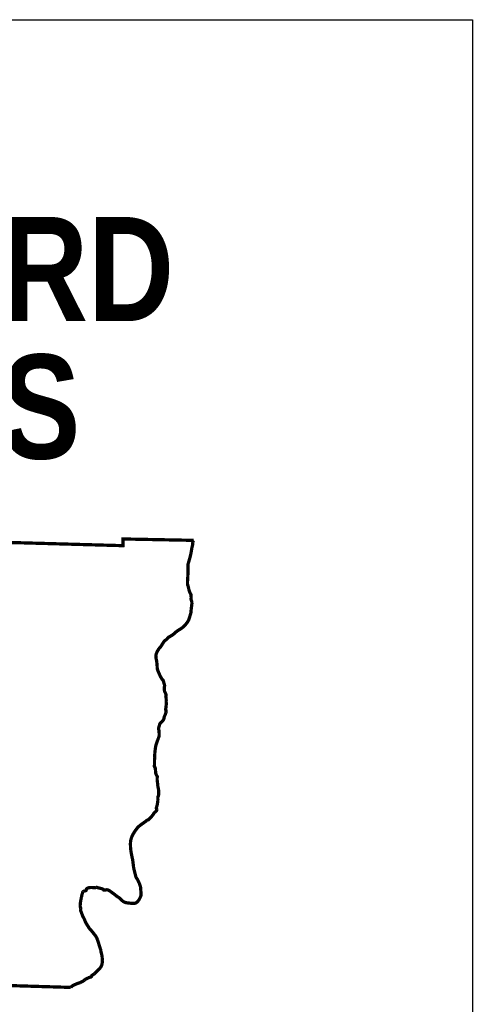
# Model space of a CAD drawing. Header units: feet. Extents: x 7.6 to 16.1, y -7.1 to 3.9.
# Tile 9 of 9: x 12.9 to 16.1, y -3.2 to 3.9. Entities that reach past the tile are written whole.
import ezdxf

# ---------------------------------------------------------------- set-up
doc = ezdxf.new("R2010")
doc.units = ezdxf.units.FT
doc.header["$MEASUREMENT"] = 0
doc.layers.get('DEFPOINTS').update_dxf_attribs({"linetype": 'CONTINUOUS'})
doc.layers.add('BELMONT-BORDER', color=7, linetype='CONTINUOUS')
doc.layers.add('TEXT', color=7, linetype='CONTINUOUS')
doc.styles.add('TECHNICALBOLD', font='techb___.ttf')

msp = doc.modelspace()

# ---------------------------------------------------------------- linework, layer by layer
at = {"layer": 'BELMONT-BORDER', "const_width": 0.0234}
for points in [[(9.9093, -2.9396), (9.9392, 0.2337), (10.8461, 0.2424), (10.8465, 0.2084), (13.6121, 0.1306), (13.6123, 0.1789), (14.1225, 0.1688)], [(9.9093, -2.9396), (10.7919, -2.9528), (10.7915, -2.9645), (11.6701, -2.989), (11.6695, -3.0063), (13.2355, -3.0535)]]:
    msp.add_lwpolyline(points, dxfattribs=at)
msp.add_lwpolyline([(13.2355, -3.0535, -0.027189), (13.2458, -3.0438, -0.060647), (13.2511, -3.0403, -0.007673), (13.2694, -3.0315, -0.014718), (13.2791, -3.0273, -0.01568), (13.295, -3.0216, 0.021974), (13.3063, -3.0175, 0.01914), (13.3162, -3.0128, 0.020163), (13.3252, -3.0077, 0.046901), (13.3332, -3.0017, -0.048228), (13.3409, -2.9958, -0.015167), (13.3488, -2.9913, -0.012679), (13.3586, -2.9863, -0.013663), (13.3679, -2.9823, -0.02138), (13.374, -2.9801, -0.05534), (13.3766, -2.9796, 0.045428), (13.3798, -2.9791, 0.087345), (13.3827, -2.9777, 0.072786), (13.3855, -2.9751, 0.307094), (13.3858, -2.9714, -0.385597), (13.3864, -2.9683, -0.016554), (13.39, -2.966, 0.011553), (13.3951, -2.9627, 0.001763), (13.4071, -2.9544, 0.027016), (13.4078, -2.9539, 0.025438), (13.4112, -2.9506, -0.007654), (13.422, -2.9395, -0.004), (13.433, -2.9287, 0.004594), (13.4425, -2.9193, 0.031836), (13.447, -2.9141, 0.019596), (13.4535, -2.9051, 0.056805), (13.4587, -2.8945, 0.048954), (13.4621, -2.8813, 0.021759), (13.4636, -2.8683, 0.026031), (13.4638, -2.8574, 0.009518), (13.4629, -2.8419, 0.014651), (13.4619, -2.8319, 0.009366), (13.4602, -2.8206, 0.013206), (13.4586, -2.8127, 0.03267), (13.4564, -2.8054, -0.03167), (13.4542, -2.7979, -0.053113), (13.4532, -2.7898, 0.071277), (13.4522, -2.7838, 0.011456), (13.4499, -2.7769, -0.009952), (13.4472, -2.7689, -0.000593), (13.4432, -2.7561, -0.001234), (13.4413, -2.75, -0.007027), (13.4383, -2.7396, 0.008364), (13.4353, -2.7293, 0.009438), (13.4339, -2.7252, 0.002424), (13.4283, -2.7094, 0.008591), (13.4233, -2.6964, 0.024998), (13.4213, -2.6921, 0.029593), (13.4194, -2.6889, 0.009561), (13.4127, -2.6796, 0.00659), (13.4024, -2.6661, 0.005725), (13.3901, -2.6508, 0.025418), (13.3785, -2.638, -0.041201), (13.3715, -2.6298, -0.010334), (13.3672, -2.6237, -0.006004), (13.3602, -2.6128, -0.002577), (13.3533, -2.6016, -0.005027), (13.3498, -2.5958, -0.010778), (13.3465, -2.5898, -0.006755), (13.3415, -2.58, -0.026193), (13.3367, -2.569, 0.024118), (13.3316, -2.5569, 0.024659), (13.3271, -2.5488, -0.029474), (13.3235, -2.542, -0.01329), (13.3213, -2.537, -0.003619), (13.3141, -2.5183, -0.008941), (13.308, -2.5014, -0.035451), (13.3068, -2.497, -0.047726), (13.3066, -2.4944, -0.028194), (13.3068, -2.4901, -0.050767), (13.3073, -2.4879, 0.043429), (13.3079, -2.4853, 0.169461), (13.3066, -2.4783, -0.125602), (13.304, -2.4692, -0.023889), (13.3043, -2.4536, -0.025191), (13.3061, -2.439, -0.002566), (13.3095, -2.4198, -0.005897), (13.3111, -2.4115, -0.002521), (13.3128, -2.4037, -0.001587), (13.3155, -2.3914, -0.014498), (13.319, -2.3777, -0.019211), (13.3223, -2.3675, -0.045025), (13.324, -2.3641, -0.074498), (13.3254, -2.3623, -0.091847), (13.3274, -2.3611, -0.024989), (13.3356, -2.3583, -0.0355), (13.3388, -2.3577, 0.032987), (13.3423, -2.357, 0.355789), (13.348, -2.3491, -0.301463), (13.3536, -2.3395, -0.027673), (13.3614, -2.3362, -0.04783), (13.3662, -2.335, -0.012499), (13.377, -2.3336, -0.029377), (13.3816, -2.3334, -0.0053), (13.3906, -2.3336, -0.007093), (13.3974, -2.3339, -0.006909), (13.4017, -2.3342, 0.006688), (13.406, -2.3345, 0.027636), (13.4112, -2.3346, 0.022267), (13.4176, -2.334, 0.114605), (13.4205, -2.3328, -0.19293), (13.4224, -2.3324, -0.039353), (13.426, -2.3333, 0.018684), (13.4334, -2.3355, 0.000478), (13.4431, -2.338, 0.000913), (13.4482, -2.3393, 0.013276), (13.4536, -2.3405, -0.010729), (13.4603, -2.3419, -0.059888), (13.4649, -2.3437, -0.056279), (13.4693, -2.3466, -0.16601), (13.4707, -2.3488, 0.203206), (13.4719, -2.3506, 0.088737), (13.4731, -2.3511, 0.020489), (13.4788, -2.352, 0.116383), (13.4919, -2.3505, -0.159469), (13.5017, -2.3502, -0.045688), (13.5103, -2.3537, -0.04113), (13.519, -2.3591, -0.000286), (13.5321, -2.3687, -0.000706), (13.5374, -2.3726, -0.000066), (13.5464, -2.3794, -0.000158), (13.5502, -2.3822, -0.00893), (13.5583, -2.3885, 0.005962), (13.5704, -2.3979, 0.027809), (13.5787, -2.4036, -0.027265), (13.5873, -2.4094, -0.044849), (13.5936, -2.4152, 0.028342), (13.6033, -2.4246, 0.019742), (13.613, -2.4324, 0.029396), (13.62, -2.437, 0.050212), (13.6295, -2.4412, 0.047744), (13.6402, -2.4436, 0.003357), (13.651, -2.445, 0.004248), (13.6596, -2.4459, 0.001817), (13.6683, -2.4467, 0.001475), (13.679, -2.4476, 0.020128), (13.6855, -2.4479, 0.014005), (13.6947, -2.4477, 0.09276), (13.703, -2.4457, 0.066622), (13.713, -2.4395, 0.046025), (13.7222, -2.4304, 0.047916), (13.7292, -2.4202, 0.009894), (13.7349, -2.4095, 0.013551), (13.7386, -2.4015, 0.013686), (13.7426, -2.3918, 0.052589), (13.7433, -2.3891, 0.040966), (13.7436, -2.3844, 0.017057), (13.743, -2.3731, 0.001199), (13.7423, -2.3646, -0.001281), (13.7416, -2.3561, -0.005261), (13.7407, -2.3442, 0.00648), (13.74, -2.3345, 0.048004), (13.7385, -2.3265, 0.021921), (13.7328, -2.3097, 0.011883), (13.7282, -2.2985, 0.007665), (13.7204, -2.2814, 0.047548), (13.7095, -2.2633, -0.098302), (13.7051, -2.254, -0.003042), (13.7029, -2.2447, 0.001508), (13.6983, -2.2258, 0.002273), (13.6905, -2.1942, -0.016335), (13.6896, -2.1898, -0.017979), (13.6888, -2.1844, 0.003529), (13.6856, -2.157, 0.000332), (13.6832, -2.138, 0.00134), (13.6826, -2.1333, 0.03273), (13.6807, -2.1237, -0.015907), (13.6761, -2.1041, -0.00671), (13.6736, -2.0907, -0.004072), (13.6699, -2.0685, -0.020844), (13.6677, -2.0484, -0.015708), (13.6666, -2.0217, -0.031479), (13.6676, -2.0026, -0.034275), (13.6709, -1.9853, -0.030227), (13.6762, -1.9688, -0.030822), (13.6834, -1.9534, -0.013653), (13.6909, -1.9405, -0.0113), (13.7007, -1.9254, -0.018226), (13.7171, -1.9032, -0.044745), (13.7248, -1.8951, -0.016582), (13.7336, -1.8879, -0.006726), (13.7561, -1.8711, -0.012642), (13.7718, -1.8603, 0.026773), (13.7791, -1.855, 0.056474), (13.7809, -1.8532, -0.039177), (13.7833, -1.8505, -0.150164), (13.7905, -1.847, 0.138713), (13.7984, -1.8434, 0.024337), (13.8062, -1.836, 0.015887), (13.8172, -1.8238, 0.004972), (13.8264, -1.8127, 0.009204), (13.8312, -1.8065, 0.060016), (13.8353, -1.7994, -0.08562), (13.8385, -1.7946, -0.066961), (13.842, -1.7917, 0.042669), (13.8477, -1.7874, 0.016435), (13.8518, -1.7835, 0.022735), (13.8545, -1.7805, 0.087723), (13.856, -1.7778, 0.048764), (13.8573, -1.7725, 0.212054), (13.8554, -1.7658, -0.219963), (13.8537, -1.7593, -0.060601), (13.8558, -1.7523, 0.050495), (13.8585, -1.744, 0.014654), (13.8623, -1.7231, 0.017513), (13.8645, -1.7055, 0.040704), (13.8645, -1.6932, -0.049596), (13.8647, -1.6831, -0.095824), (13.8677, -1.6737, 0.123104), (13.8697, -1.6662, 0.003746), (13.8697, -1.6592, -0.003374), (13.8697, -1.6513, -0.002371), (13.8699, -1.64, 0.005253), (13.8699, -1.6349, 0.025645), (13.8698, -1.6319, 0.009099), (13.8688, -1.6235, 0.032349), (13.8663, -1.6117, -0.038866), (13.8644, -1.6019, -0.005633), (13.8634, -1.5925, 0.004278), (13.8622, -1.5801, 0.003884), (13.8609, -1.569, -0.004622), (13.8598, -1.5597, -0.022474), (13.8596, -1.5555, -0.008176), (13.8596, -1.5442, -0.086091), (13.8607, -1.5383, 0.125731), (13.8611, -1.5342, 0.162565), (13.8593, -1.5305, -0.089351), (13.855, -1.5243, -0.020283), (13.8498, -1.5116, -0.061517), (13.8488, -1.5071, -0.009183), (13.8482, -1.4993, 0.005713), (13.8472, -1.4867, 0.002097), (13.8465, -1.4785, 0.003018), (13.8459, -1.4729, 0.196239), (13.8424, -1.4665, -0.213414), (13.8395, -1.4606, -0.045892), (13.8399, -1.4528, 0.034221), (13.8406, -1.4425, 0.009733), (13.8404, -1.4245, -0.020769), (13.8404, -1.4161, -0.00839), (13.841, -1.4077, 0.00644), (13.8417, -1.3969, 0.013169), (13.8423, -1.3765, -0.019115), (13.8429, -1.3625, -0.008961), (13.8437, -1.3544, -0.00333), (13.8464, -1.3326, -0.004058), (13.8487, -1.3162, -0.016391), (13.8494, -1.3122, -0.019794), (13.8506, -1.3076, -0.009075), (13.8538, -1.2976, -0.003026), (13.8588, -1.2832, -0.006949), (13.8611, -1.2769, -0.002766), (13.8628, -1.2726, 0.000844), (13.8645, -1.2682, 0.005211), (13.8689, -1.2566, 0.006616), (13.8721, -1.2474, 0.037068), (13.8738, -1.2404, 0.048072), (13.8743, -1.2349, 0.007704), (13.8741, -1.2284, 0.003539), (13.8733, -1.2142, 0.000724), (13.8731, -1.2108, 0.000448), (13.8727, -1.2053, 0.078307), (13.8698, -1.1926, -0.158146), (13.8694, -1.1861, -0.01793), (13.8705, -1.1825, 0.008544), (13.8728, -1.1749, 0.006412), (13.876, -1.1634, -0.010214), (13.8781, -1.1562, -0.055155), (13.8798, -1.1523, -0.038278), (13.8832, -1.1473, -0.084483), (13.8875, -1.1435, 0.057731), (13.894, -1.1383, 0.034881), (13.9017, -1.1294, 0.049899), (13.9059, -1.1224, 0.081597), (13.909, -1.1116, -0.072183), (13.9123, -1.0992, -0.01907), (13.9161, -1.0912, 0.02749), (13.9186, -1.0856, 0.017489), (13.9204, -1.0804, 0.011891), (13.9227, -1.0726, 0.037694), (13.924, -1.0652, 0.042798), (13.9241, -1.0586, 0.147885), (13.9222, -1.0536, -0.194316), (13.9211, -1.0496, -0.002644), (13.922, -1.0417, 0.001533), (13.9236, -1.0282, 0.000167), (13.9254, -1.0129, 0.002446), (13.9255, -1.0118, 0.058399), (13.9255, -1.0071, -0.028804), (13.9248, -0.9977, -0.008123), (13.9248, -0.9891, 0.009336), (13.9249, -0.9805, 0.009851), (13.9247, -0.976, 0.005039), (13.9241, -0.9673, 0.063836), (13.923, -0.9615, -0.062086), (13.9217, -0.9556, -0.155581), (13.9228, -0.951, 0.162501), (13.9238, -0.9466, 0.039146), (13.9231, -0.943, 0.019266), (13.9209, -0.936, 0.051338), (13.9166, -0.9269, -0.063951), (13.9133, -0.9195, -0.050097), (13.9118, -0.9119, -0.023551), (13.9111, -0.8954, -0.064423), (13.9129, -0.8817, 0.133949), (13.9128, -0.875, 0.000137), (13.912, -0.872, 0.000035), (13.9088, -0.8604, 0.000059), (13.904, -0.8436, 0.000313), (13.9032, -0.8404, 0.1759), (13.8999, -0.8359, -0.099608), (13.8931, -0.8289, -0.007684), (13.8874, -0.8198, -0.016767), (13.885, -0.8155, -0.005872), (13.8806, -0.8067, -0.006046), (13.8765, -0.798, -0.006159), (13.8737, -0.7917, -0.002978), (13.8682, -0.7787, -0.018533), (13.862, -0.762, -0.044957), (13.8604, -0.7548, -0.029655), (13.8596, -0.7455, 0.017705), (13.8588, -0.7299, 0.002412), (13.8572, -0.7139, 0.004295), (13.8563, -0.7049, 0.030338), (13.8547, -0.696, -0.01961), (13.8519, -0.6823, -0.034839), (13.8506, -0.6684, -0.044435), (13.8514, -0.6574, -0.052647), (13.8545, -0.6457, -0.032742), (13.8627, -0.628, -0.006896), (13.8678, -0.619, -0.018536), (13.8698, -0.6157, -0.055063), (13.8777, -0.6066, 0.060634), (13.8848, -0.5982, 0.004094), (13.8894, -0.5909, -0.002517), (13.897, -0.579, -0.002667), (13.9073, -0.5632, -0.007271), (13.9112, -0.5574, -0.122024), (13.9169, -0.5524, 0.067961), (13.9281, -0.5446, 0.058401), (13.9362, -0.5352, -0.093443), (13.9417, -0.5296, -0.044105), (13.9484, -0.5258, 0.03269), (13.9577, -0.5208, 0.008987), (13.9717, -0.5116, 0.020323), (13.9777, -0.5072, 0.038931), (13.9838, -0.5015, -0.039161), (13.9898, -0.4957, -0.012183), (13.9996, -0.4883, -0.011703), (14.01, -0.4811, -0.009097), (14.0185, -0.4757, 0.007942), (14.0282, -0.4696, 0.011581), (14.036, -0.4643, 0.008333), (14.0466, -0.4564, 0.040823), (14.0555, -0.4483, 0.022202), (14.0698, -0.4316, 0.028135), (14.0831, -0.4124, 0.055127), (14.0881, -0.4016, 0.005018), (14.0916, -0.3912, 0.003509), (14.0962, -0.3763, 0.002576), (14.1023, -0.3559, 0.021431), (14.1029, -0.3534, 0.042111), (14.1038, -0.3454, -0.02204), (14.105, -0.33, -0.000345), (14.1068, -0.3151, -0.000454), (14.1082, -0.3037, -0.003055), (14.1091, -0.2964, 0.003074), (14.1101, -0.289, 0.046227), (14.1102, -0.2838, 0.021537), (14.1091, -0.2729, 0.074331), (14.1064, -0.2643, -0.091163), (14.1045, -0.2572, -0.038585), (14.1045, -0.2502, 0.024519), (14.1047, -0.2391, 0.01373), (14.104, -0.2257, 0.038329), (14.1033, -0.221, 0.119853), (14.1002, -0.2149, -0.086595), (14.0954, -0.2068, -0.010577), (14.0915, -0.196, -0.018129), (14.0896, -0.1896, -0.016431), (14.0875, -0.1801, 0.013009), (14.0849, -0.1681, 0.035361), (14.0811, -0.1561, -0.055809), (14.079, -0.1484, -0.036436), (14.0784, -0.1411, -0.017567), (14.0788, -0.1259, -0.003901), (14.0798, -0.1112, 0.007515), (14.0803, -0.1036, 0.000808), (14.0809, -0.0885, -0.000521), (14.0816, -0.0734, -0.001751), (14.0822, -0.0615, 0.003697), (14.0828, -0.0496, 0.029137), (14.0827, -0.0431, -0.011245), (14.0818, -0.0264, -0.010117), (14.0816, -0.0071, -0.053041), (14.082, -0.0034, -0.035791), (14.0836, 0.0018, 0.021189), (14.0865, 0.0106, 0.000995), (14.0913, 0.0273, 0.001659), (14.0942, 0.0374, 0.003277), (14.0993, 0.0565, 0.009095), (14.101, 0.0634, 0.009058), (14.1025, 0.0706, 0.002443), (14.1073, 0.097, 0.002868), (14.1089, 0.1062, -0.002647), (14.1104, 0.1154, -0.033092), (14.1126, 0.1244, 0.027125), (14.1154, 0.1352, 0.05683), (14.1159, 0.1409, -0.030831), (14.1163, 0.1515, -0.063579), (14.1178, 0.1584, -0.039453), (14.1225, 0.1688)], format="xyb", dxfattribs=at)
at = {"layer": 'DEFPOINTS', "ltscale": 2}
msp.add_lwpolyline([(7.6347, -7.0783), (7.6347, 3.9217), (16.1347, 3.9217), (16.1347, -7.0783)], close=True, dxfattribs=at)

# ---------------------------------------------------------------- texts
at = {"layer": 'TEXT', "style": 'TECHNICALBOLD'}
for s, p in [('STANDARD', (9.1635, 1.7495)), ('DETAILS', (9.6312, 0.7579))]:
    msp.add_text(s, height=0.75, dxfattribs=at).set_placement(p)

doc.saveas('drawing.dxf')
